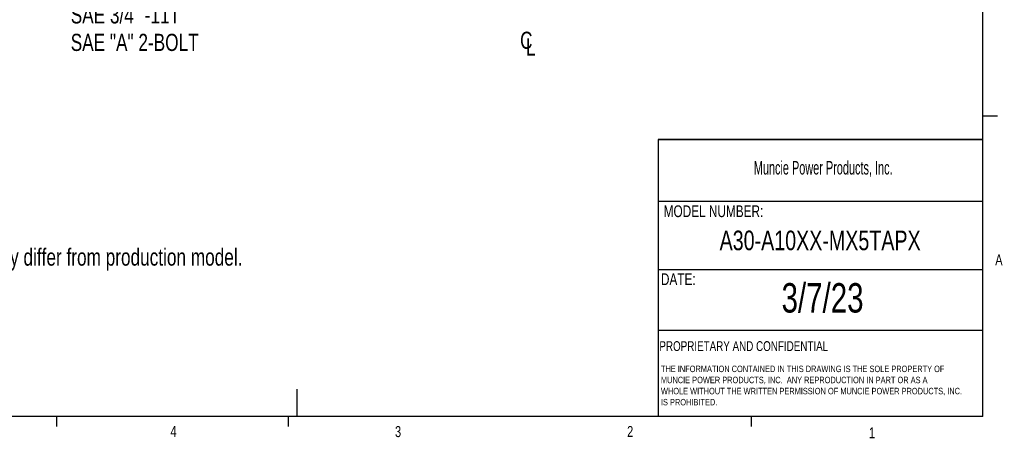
# Model space of a CAD drawing. Header units: inches. Extents: x 0.4 to 16.6, y 0.2 to 10.8.
# Tile 8 of 12: x 8.2 to 16.6, y 0.2 to 3.8. Entities that reach past the tile are written whole.
import ezdxf

# ---------------------------------------------------------------- set-up
doc = ezdxf.new("R2010")
doc.units = ezdxf.units.IN
doc.header["$MEASUREMENT"] = 0
doc.layers.add('BORDER', color=7, linetype='Continuous', lineweight=25)
doc.layers.add('SLD-0', color=7, linetype='Continuous', lineweight=25)
doc.styles.add('SLDTEXTSTYLE0', font='TXT', dxfattribs={"width": 0.75})
doc.styles.add('SLDTEXTSTYLE1', font='TXT', dxfattribs={"width": 0.605})

# ---------------------------------------------------------------- blocks, each defined once
blk = doc.blocks.new('SW_NOTE_0')
at = {"layer": 'SLD-0', "color": 0, "char_height": 0.055, "attachment_point": 1, "style": 'SLDTEXTSTYLE0'}
for s, insert in [('THE INFORMATION CONTAINED IN THIS DRAWING IS THE SOLE PROPERTY OF', (0, 0.0709)), ('MUNCIE POWER PRODUCTS, INC.  ANY REPRODUCTION IN PART OR AS A', (0, -0.0235)), ('WHOLE WITHOUT THE WRITTEN PERMISSION OF MUNCIE POWER PRODUCTS, INC.', (0, -0.1178)), ('IS PROHIBITED.', (0, -0.2122))]:
    blk.add_mtext(s, dxfattribs=dict(at, insert=insert))
blk = doc.blocks.new('SW_SYMBOL_MOD_CL')
at = {"layer": 'SLD-0', "color": 0, "char_height": 30.8, "attachment_point": 5, "style": 'SLDTEXTSTYLE0'}
for s, insert in [('C', (15.7, 23.6)), ('L', (23.6, 11.8))]:
    blk.add_mtext(s, dxfattribs=dict(at, insert=insert))
blk = doc.blocks.new('SW_NOTE_0_1')
at = {"layer": 'SLD-0', "color": 0, "char_height": 0.145833, "attachment_point": 1, "style": 'SLDTEXTSTYLE0'}
for s, insert in [('SAE 3/4" -11T', (0.0222, 0.0452)), ('SAE "A" 2-BOLT', (0.0222, -0.1886))]:
    blk.add_mtext(s, dxfattribs=dict(at, insert=insert))

msp = doc.modelspace()

# ---------------------------------------------------------------- linework, layer by layer
at = {"layer": 'BORDER'}
for p, q in [((16.3763, 0.3921), (16.3763, 10.6421)), ((16.3763, 2.9503), (16.5013, 2.9503)), ((13.6175, 2.7488), (13.6175, 0.3921)), ((13.6175, 2.2235), (16.3763, 2.2235)), ((13.6175, 1.6426), (16.3763, 1.6426)), ((13.6175, 1.1283), (16.3763, 1.1283)), ((10.5445, 0.6263), (10.5445, 0.3921)), ((16.3763, 0.3921), (0.6263, 0.3921)), ((8.501, 0.3921), (8.501, 0.3073)), ((10.4698, 0.3921), (10.4698, 0.3073)), ((14.4073, 0.3921), (14.4073, 0.3073))]:
    msp.add_line(p, q, dxfattribs=at)
at = {"layer": 'SLD-0', "lineweight": 35}
msp.add_line((13.6175, 2.7488), (16.3763, 2.7488), dxfattribs=at)

# ---------------------------------------------------------------- block references
at = {"layer": 'SLD-0', "color": 7}
msp.add_blockref('SW_NOTE_0_1', (8.5999, 3.8365), dxfattribs=at)
at = {"layer": 'SLD-0', "color": 7, "xscale": 0.004731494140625, "yscale": 0.004731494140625, "zscale": 0.004731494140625}
msp.add_blockref('SW_SYMBOL_MOD_CL', (12.421, 3.4801), dxfattribs=at)
at = {"layer": 'SLD-0'}
msp.add_blockref('SW_NOTE_0', (13.64, 0.7548), dxfattribs=at)

# ---------------------------------------------------------------- texts
at = {"color": 7, "linetype": 'Continuous', "lineweight": 0, "char_height": 0.0937, "attachment_point": 1, "style": 'SLDTEXTSTYLE0'}
for s, insert in [('A', (16.4821, 1.7726)), ('4', (9.4701, 0.3137)), ('3', (11.3788, 0.3116)), ('2', (13.3523, 0.3124)), ('1', (15.4083, 0.3014))]:
    msp.add_mtext(s, dxfattribs=dict(at, insert=insert))
at = {"layer": 'BORDER', "style": 'SLDTEXTSTYLE0'}
for s, insert, char_height, attachment_point in [('A30-A10XX-MX5TAPX', (14.9935, 1.974), 0.166667, 2), ('3/7/23', (15.0141, 1.5273), 0.25, 2), ('PROPRIETARY AND CONFIDENTIAL', (13.6268, 1.0336), 0.083333, 1)]:
    msp.add_mtext(s, dxfattribs=dict(at, insert=insert, char_height=char_height, attachment_point=attachment_point))
at = {"layer": 'SLD-0', "attachment_point": 1}
for s, insert, char_height, style in [('Muncie Power Products, Inc.', (14.4296, 2.5659), 0.114583, 'SLDTEXTSTYLE1'), ('MODEL NUMBER:', (13.6634, 2.189), 0.1, 'SLDTEXTSTYLE0'), ('DATE:', (13.64, 1.6107), 0.1, 'SLDTEXTSTYLE0')]:
    msp.add_mtext(s, dxfattribs=dict(at, insert=insert, char_height=char_height, style=style))
at = {"layer": 'SLD-0', "color": 7, "insert": (6.3181, 1.822), "char_height": 0.145833, "attachment_point": 1, "style": 'SLDTEXTSTYLE0'}
msp.add_mtext('- Flange position shown may differ from production model.', dxfattribs=at)

doc.saveas('drawing.dxf')
